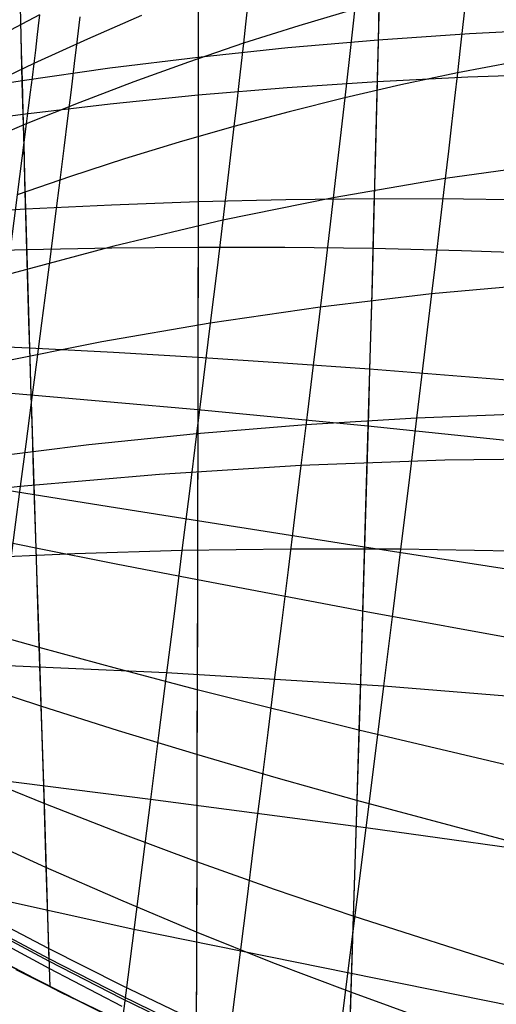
# Model space of a CAD drawing. Header units: millimetres. Extents: x -58 to 58, y -58 to 58.
# Tile 12 of 95: x -25 to -20, y -49 to -39. Entities that reach past the tile are written whole.
import ezdxf

# ---------------------------------------------------------------- set-up
doc = ezdxf.new("R2010")
doc.units = ezdxf.units.MM
doc.header["$MEASUREMENT"] = 0
doc.layers.add('Predefinito', color=5, linetype='Continuous')

msp = doc.modelspace()

# ---------------------------------------------------------------- linework, layer by layer
at = {"layer": 'Predefinito'}
for points in [[(-10.2862, -53.5205), (-12.1274, -53.1336), (-13.9541, -52.6833), (-15.7642, -52.1703), (-17.5556, -51.5951), (-19.326, -50.9584), (-21.0733, -50.261), (-22.7956, -49.5036), (-24.4907, -48.6873), (-26.1566, -47.813), (-27.7913, -46.8817), (-29.3929, -45.8945), (-30.9595, -44.8526), (-32.4892, -43.7573), (-33.9802, -42.6098), (-35.4307, -41.4116)], [(-35.4307, -41.4116), (-33.9802, -42.6098), (-32.4892, -43.7573), (-30.9595, -44.8526), (-29.3929, -45.8945), (-27.7913, -46.8817), (-26.1566, -47.813), (-24.4907, -48.6873), (-22.7956, -49.5036), (-21.0733, -50.261), (-19.326, -50.9584), (-17.5556, -51.5951), (-15.7642, -52.1703), (-13.9541, -52.6833), (-12.1274, -53.1336), (-10.2862, -53.5205)]]:
    msp.add_lwpolyline(points, dxfattribs=at)
at = {"layer": 'Predefinito', "extrusion": (0.999631, 0.02208, -0.01582)}
msp.add_lwpolyline([(-47.7277, 350.8174), (-47.9907, 351.0058)], dxfattribs=at)
at = {"layer": 'Predefinito'}
for points in [[(-24.9047, -38.5295, 39.1604), (-24.8975, -38.8276, 38.6526), (-24.89, -39.1346, 38.1526), (-24.8821, -39.4503, 37.6607), (-24.8738, -39.7743, 37.177), (-24.865, -40.1063, 36.7017), (-24.8558, -40.446, 36.235), (-24.8462, -40.7931, 35.7772), (-24.8362, -41.1474, 35.3284), (-24.8258, -41.5081, 34.8893), (-24.8149, -41.8747, 34.4601), (-24.8037, -42.2468, 34.0407), (-24.792, -42.6239, 33.631), (-24.78, -43.0058, 33.2309), (-24.7677, -43.3921, 32.8401), (-24.7425, -44.1765, 32.0857), (-24.7168, -44.9742, 31.3663), (-24.6908, -45.7824, 30.6799), (-24.6649, -46.5984, 30.0244), (-24.6394, -47.4194, 29.3977), (-24.5989, -48.632, 28.5226)], [(-24.9035, -38.5362, 340.8521), (-24.8965, -38.8266, 341.3464), (-24.8892, -39.1254, 341.8333), (-24.8815, -39.4324, 342.3126), (-24.8734, -39.7474, 342.7841), (-24.8649, -40.0699, 343.2477), (-24.856, -40.3998, 343.7031), (-24.8468, -40.7368, 344.1501), (-24.8371, -41.0805, 344.5884), (-24.827, -41.4305, 345.0178), (-24.8165, -41.7863, 345.4381), (-24.8057, -42.1473, 345.8489), (-24.7944, -42.5131, 346.2504), (-24.7828, -42.8836, 346.6428), (-24.7589, -43.637, 347.401), (-24.7342, -44.405, 348.1249), (-24.709, -45.1848, 348.8164), (-24.6837, -45.9738, 349.477), (-24.6586, -46.7696, 350.1088), (-24.6339, -47.5697, 350.7137), (-24.6098, -48.3717, 351.294)], [(-23.0929, -38.5089, 341.7898), (-23.0929, -38.8469, 342.2765), (-23.093, -39.1938, 342.7546), (-23.0932, -39.5491, 343.224), (-23.0934, -39.9125, 343.6845), (-23.0938, -40.2838, 344.1359), (-23.0942, -40.6625, 344.5779), (-23.0947, -41.0483, 345.0104), (-23.0952, -41.4406, 345.433), (-23.0958, -41.8388, 345.8455), (-23.0964, -42.2423, 346.2477), (-23.097, -42.6506, 346.6397), (-23.0977, -43.0634, 347.0219), (-23.0993, -43.9011, 347.7576), (-23.1012, -44.7526, 348.4569), (-23.1035, -45.615, 349.1219), (-23.1062, -46.4855, 349.755), (-23.1092, -47.3616, 350.3585), (-23.1123, -48.2408, 350.9348), (-23.1154, -49.1206, 351.4863)], [(-23.0938, -38.5099, 38.2091), (-23.0938, -38.8572, 37.7094), (-23.0939, -39.2138, 37.2187), (-23.0941, -39.5793, 36.7372), (-23.0944, -39.9534, 36.2652), (-23.0947, -40.3356, 35.8028), (-23.0951, -40.7257, 35.3502), (-23.0957, -41.1233, 34.9076), (-23.0962, -41.5275, 34.4756), (-23.0968, -41.9377, 34.0546), (-23.0974, -42.3534, 33.6443), (-23.0981, -42.7741, 33.2446), (-23.0988, -43.1995, 32.8552), (-23.0996, -43.6291, 32.4759), (-23.1014, -44.4995, 31.7463), (-23.1037, -45.3824, 31.0535), (-23.1063, -46.2746, 30.3951), (-23.1093, -47.1733, 29.7686), (-23.1125, -48.0759, 29.1712), (-23.1136, -49.3559, 28.3698)], [(-21.4828, -38.498, 43.5753), (-21.5204, -38.8457, 42.8822), (-21.5614, -39.2152, 42.2022), (-21.6055, -39.6053, 41.5358), (-21.6526, -40.0149, 40.8834), (-21.7025, -40.4431, 40.2457), (-21.755, -40.8886, 39.623), (-21.81, -41.3504, 39.0159), (-21.8673, -41.8274, 38.4249), (-21.9267, -42.3186, 37.8505), (-21.9882, -42.8229, 37.293), (-22.0514, -43.339, 36.7532), (-22.1159, -43.8627, 36.2345), (-22.1819, -44.3964, 35.7328), (-22.2494, -44.9395, 35.2473), (-22.3181, -45.4913, 34.7771), (-22.3881, -46.051, 34.3215), (-22.4591, -46.6181, 33.8797), (-22.5312, -47.1918, 33.4507), (-22.6042, -47.7715, 33.0339), (-22.7524, -48.946, 32.2332)], [(-22.5933, -38.6733, 335.8287), (-22.6135, -38.8585, 336.2483), (-22.6349, -39.0516, 336.6639), (-22.6575, -39.2519, 337.0743), (-22.6811, -39.4596, 337.4804), (-22.7058, -39.6747, 337.8822), (-22.7316, -39.8968, 338.2796), (-22.7584, -40.1249, 338.6712), (-22.7861, -40.3597, 339.0582), (-22.8445, -40.8487, 339.8185), (-22.9062, -41.3594, 340.5559), (-22.9713, -41.8931, 341.2741), (-23.0392, -42.4443, 341.967), (-23.11, -43.016, 342.6398), (-23.1829, -43.6006, 343.2852), (-23.2584, -44.2032, 343.9103), (-23.3355, -44.8162, 344.5092), (-23.4148, -45.4439, 345.0897), (-23.4954, -46.0799, 345.6483), (-23.5779, -46.7288, 346.1888), (-24.245, -51.9567, 350.2097)], [(-20.3822, -38.6255, 337.4209), (-20.408, -38.8598, 337.8304), (-20.435, -39.1022, 338.2351), (-20.4631, -39.3524, 338.635), (-20.4924, -39.6093, 339.0284), (-20.5227, -39.8736, 339.4167), (-20.5541, -40.145, 339.8), (-20.5866, -40.4235, 340.178), (-20.6199, -40.7071, 340.5488), (-20.6542, -40.9974, 340.9142), (-20.6894, -41.294, 341.2742), (-20.7256, -41.5969, 341.6288), (-20.8, -42.2156, 342.3157), (-20.8778, -42.857, 342.98), (-20.9578, -43.5128, 343.6143), (-21.0408, -44.1884, 344.2256), (-21.1257, -44.8754, 344.8084), (-21.2129, -45.5787, 345.3702), (-21.3016, -46.2912, 345.9083), (-21.3923, -47.0179, 346.4259), (-22.1294, -52.8889, 350.2528)], [(-21.2592, -38.6474, 37.3205), (-21.2684, -39.0401, 36.8316), (-21.278, -39.4421, 36.3528), (-21.2881, -39.8531, 35.8844), (-21.2987, -40.2727, 35.4264), (-21.3098, -40.7004, 34.9791), (-21.3213, -41.1359, 34.5426), (-21.3332, -41.5783, 34.1177), (-21.3455, -42.0266, 33.7045), (-21.3581, -42.4805, 33.3029), (-21.371, -42.9393, 32.9125), (-21.3843, -43.4027, 32.5332), (-21.3979, -43.8703, 32.1646), (-21.426, -44.8162, 31.4579), (-21.4551, -45.7739, 30.7897), (-21.485, -46.7404, 30.1571), (-21.5155, -47.7126, 29.5571), (-21.546, -48.6877, 28.9868), (-21.5852, -50.0434, 28.2375)], [(-21.2582, -38.6361, 342.6653), (-21.2671, -39.0181, 343.1418), (-21.2764, -39.4089, 343.6086), (-21.2862, -39.8083, 344.0657), (-21.2965, -40.2158, 344.5128), (-21.3072, -40.6311, 344.9499), (-21.3183, -41.0538, 345.3765), (-21.3299, -41.4832, 345.7925), (-21.3417, -41.9186, 346.1975), (-21.3539, -42.3592, 346.5915), (-21.3665, -42.8046, 346.9745), (-21.3793, -43.2545, 347.347), (-21.4059, -44.166, 348.0618), (-21.4335, -45.0908, 348.7382), (-21.4622, -46.0259, 349.379), (-21.4915, -46.9685, 349.9868), (-21.5212, -47.916, 350.5643), (-21.5509, -48.8658, 351.1142)], [(-24.7034, -38.7607, 332.8868), (-24.7162, -38.8726, 333.3209), (-24.7303, -38.9926, 333.7522), (-24.7456, -39.1206, 334.1804), (-24.762, -39.2563, 334.6056), (-24.7795, -39.3991, 335.0264), (-24.798, -39.5491, 335.4438), (-24.8177, -39.7062, 335.8579), (-24.8384, -39.8703, 336.2685), (-24.8826, -40.2175, 337.0765), (-24.9307, -40.5903, 337.8697), (-24.9822, -40.9857, 338.6446), (-25.0371, -41.4039, 339.4037), (-25.0948, -41.8412, 340.1425), (-25.1555, -42.2988, 340.8648), (-25.2185, -42.7717, 341.5646), (-25.2841, -43.2625, 342.2474), (-25.3514, -43.7648, 342.9055), (-25.421, -44.2829, 343.5465), (-25.492, -44.8102, 344.1641), (-25.5648, -45.3503, 344.7659), (-25.6387, -45.8978, 345.3484), (-25.7142, -46.4565, 345.9152), (-26.3223, -50.9474, 350.1607)], [(-24.2965, -38.7834, 46.1707), (-24.3224, -39.0093, 45.4565), (-24.3515, -39.2566, 44.7523), (-24.3836, -39.5242, 44.0583), (-24.4187, -39.8114, 43.3752), (-24.4566, -40.1172, 42.7032), (-24.4972, -40.4406, 42.0428), (-24.5403, -40.7807, 41.3944), (-24.5857, -41.1367, 40.7585), (-24.6334, -41.5075, 40.1355), (-24.6831, -41.8923, 39.5257), (-24.7348, -42.2902, 38.9297), (-24.7883, -42.7001, 38.3478), (-24.8435, -43.1213, 37.7804), (-24.9002, -43.5527, 37.228), (-24.9579, -43.9913, 36.6935), (-25.017, -44.4385, 36.1735), (-25.0772, -44.8938, 35.6673), (-25.1385, -45.3566, 35.1743), (-25.2008, -45.8263, 34.6937), (-25.2641, -46.3023, 34.2249), (-25.393, -47.2708, 33.3198), (-25.5246, -48.2574, 32.4532), (-25.6581, -49.2574, 31.6197)], [(-21.5048, -38.7037, 336.8417), (-22.0721, -38.8723, 336.7543), (-22.6349, -39.0516, 336.6639), (-23.1932, -39.2413, 336.5704), (-23.7467, -39.4412, 336.4736), (-24.2952, -39.6509, 336.3731), (-24.8384, -39.8703, 336.2685), (-25.3762, -40.0989, 336.1597)], [(-23.67, -38.7703, 334.7986), (-24.2188, -39.0081, 334.704), (-24.762, -39.2563, 334.6056), (-25.2995, -39.5146, 334.5034)], [(-24.7034, -38.7607, 332.8868), (-25.24, -39.0442, 332.7932)], [(-19.4086, -38.909, 343.475), (-20.3409, -38.955, 343.3151), (-21.2671, -39.0181, 343.1418), (-22.185, -39.0979, 342.9549), (-23.093, -39.1938, 342.7546), (-23.9912, -39.3052, 342.541), (-24.8815, -39.4324, 342.3126), (-25.764, -39.5756, 342.0676)], [(-19.8864, -39.2414, 338.7153), (-20.4631, -39.3524, 338.635), (-21.0362, -39.4737, 338.5511), (-21.6054, -39.605, 338.4639), (-22.1706, -39.7461, 338.3733), (-22.7316, -39.8968, 338.2796), (-23.2884, -40.0568, 338.1828), (-23.8407, -40.2258, 338.0824), (-24.3882, -40.4037, 337.9782), (-24.9307, -40.5903, 337.8697)], [(-19.43, -39.3661, 36.0225), (-20.357, -39.3963, 36.1809), (-21.278, -39.4421, 36.3528), (-22.1909, -39.5033, 36.5383), (-23.0941, -39.5793, 36.7372), (-23.9878, -39.6696, 36.9496), (-24.8738, -39.7743, 37.177), (-25.7526, -39.8937, 37.4213)], [(-19.4363, -40.2637, 340.3371), (-20.5866, -40.4235, 340.178), (-21.723, -40.619, 340.0049), (-22.8445, -40.8487, 339.8185), (-23.9498, -41.1108, 339.619), (-25.0371, -41.4039, 339.4037)], [(-19.4894, -40.6459, 345.2683), (-20.4012, -40.6326, 345.1157), (-21.3072, -40.6311, 344.9499), (-22.2054, -40.6413, 344.7706), (-23.0942, -40.6625, 344.5779), (-23.9738, -40.6942, 344.3717), (-24.8468, -40.7368, 344.1501), (-25.7137, -40.7905, 343.9109)], [(-19.5162, -41.1883, 34.2308), (-20.4216, -41.157, 34.3802), (-21.3213, -41.1359, 34.5426), (-22.2132, -41.1248, 34.7184), (-23.0957, -41.1233, 34.9076), (-23.9692, -41.1307, 35.1103), (-24.8362, -41.1474, 35.3284), (-25.6978, -41.1737, 35.5643)], [(-19.5825, -41.4934, 341.7857), (-20.7256, -41.5969, 341.6288), (-21.8555, -41.7306, 341.4579), (-22.9713, -41.8931, 341.2741), (-24.0719, -42.0829, 341.0774), (-25.1555, -42.2988, 340.8648)], [(-19.5807, -42.501, 346.8837), (-21.3539, -42.3592, 346.5915), (-22.2299, -42.2978, 346.4261), (-23.0964, -42.2423, 346.2477), (-23.9539, -42.1921, 346.056), (-24.8057, -42.1473, 345.8489), (-25.6527, -42.1083, 345.6238)], [(-19.6128, -43.1225, 32.631), (-21.371, -42.9393, 32.9125), (-23.0981, -42.7741, 33.2446), (-23.9479, -42.6972, 33.4301), (-24.792, -42.6239, 33.631), (-25.6317, -42.5548, 33.8498)], [(-19.7425, -42.8134, 343.1306), (-20.8778, -42.857, 342.98), (-22.0006, -42.925, 342.8161), (-23.11, -43.016, 342.6398), (-24.2052, -43.1288, 342.4513), (-25.2841, -43.2625, 342.2474)], [(-19.1139, -43.2681, 36.3631), (-20.5913, -43.2848, 36.5472), (-22.0514, -43.339, 36.7532), (-23.4874, -43.4289, 36.9802), (-24.9002, -43.5527, 37.228), (-26.2823, -43.7073, 37.4958)], [(-19.6802, -44.4348, 348.3182), (-21.4059, -44.166, 348.0618), (-23.0993, -43.9011, 347.7576), (-23.9318, -43.7691, 347.5867), (-24.7589, -43.637, 347.401), (-25.582, -43.5054, 347.1975)], [(-19.7173, -45.1296, 31.2158), (-21.426, -44.8162, 31.4579), (-23.1014, -44.4995, 31.7463), (-23.9247, -44.3389, 31.9088), (-24.7425, -44.1765, 32.0857), (-25.5565, -44.0125, 32.2803)], [(-19.9139, -44.2078, 344.3651), (-21.0408, -44.1884, 344.2256), (-22.1559, -44.1872, 344.0736), (-23.2584, -44.2032, 343.9103), (-24.3474, -44.2353, 343.7357), (-25.421, -44.2829, 343.5465)], [(-19.7858, -46.4207, 349.593), (-21.4622, -46.0259, 349.379), (-23.1035, -45.615, 349.1219), (-23.9091, -45.4024, 348.9761), (-24.709, -45.1848, 348.8164), (-25.5051, -44.9622, 348.6397)], [(-18.9663, -45.7606, 345.6076), (-21.2129, -45.5787, 345.3702), (-23.4148, -45.4439, 345.0897), (-25.5648, -45.3503, 344.7659)], [(-19.8275, -47.1825, 29.9603), (-21.485, -46.7404, 30.1571), (-22.3011, -46.5105, 30.2707), (-23.1063, -46.2746, 30.3951), (-23.9014, -46.032, 30.5308), (-24.6908, -45.7824, 30.6799), (-25.4762, -45.526, 30.8455)], [(-19.1642, -47.3283, 346.6266), (-21.3923, -47.0179, 346.4259), (-23.5779, -46.7288, 346.1888), (-28.3098, -46.1305, 345.5318)], [(-19.895, -48.4352, 350.7321), (-21.5212, -47.916, 350.5643), (-22.3209, -47.6433, 350.4664), (-23.1092, -47.3616, 350.3585), (-23.8869, -47.0706, 350.2399), (-24.6586, -46.7696, 350.1088), (-25.4262, -46.459, 349.9618)], [(-19.3685, -48.9379, 347.5622), (-23.7462, -48.0487, 347.2185), (-28.4497, -47.007, 346.7055)], [(-20.7471, -48.9777, 28.9084), (-21.546, -48.6877, 28.9868), (-22.3352, -48.3871, 29.0742), (-23.1125, -48.0759, 29.1712), (-23.879, -47.7534, 29.2784), (-24.6394, -47.4194, 29.3977), (-25.3956, -47.0739, 29.5322)], [(-23.1157, -48.9795, 28.6005), (-23.8683, -48.618, 28.6933), (-24.6145, -48.2429, 28.7974), (-25.3565, -47.8542, 28.9161)], [(-23.1161, -49.0924, 28.5309), (-23.8669, -48.7261, 28.6218), (-24.6114, -48.3459, 28.7241), (-25.3517, -47.9518, 28.8408)], [(-23.1151, -49.1208, 351.4869), (-23.8655, -48.7534, 351.3963), (-24.6095, -48.3719, 351.2946), (-25.3492, -47.9767, 351.1784)], [(-23.8644, -48.8312, 28.5529), (-24.6073, -48.4461, 28.6534), (-25.3458, -48.047, 28.7681)], [(-24.0621, -48.9005, 28.4642), (-25.3828, -48.2283, 28.6166)], [(-24.9433, -48.4571, 351.4378), (-23.9719, -48.945, 351.5456)]]:
    msp.add_polyline3d(points, dxfattribs=at)

doc.saveas('drawing.dxf')
